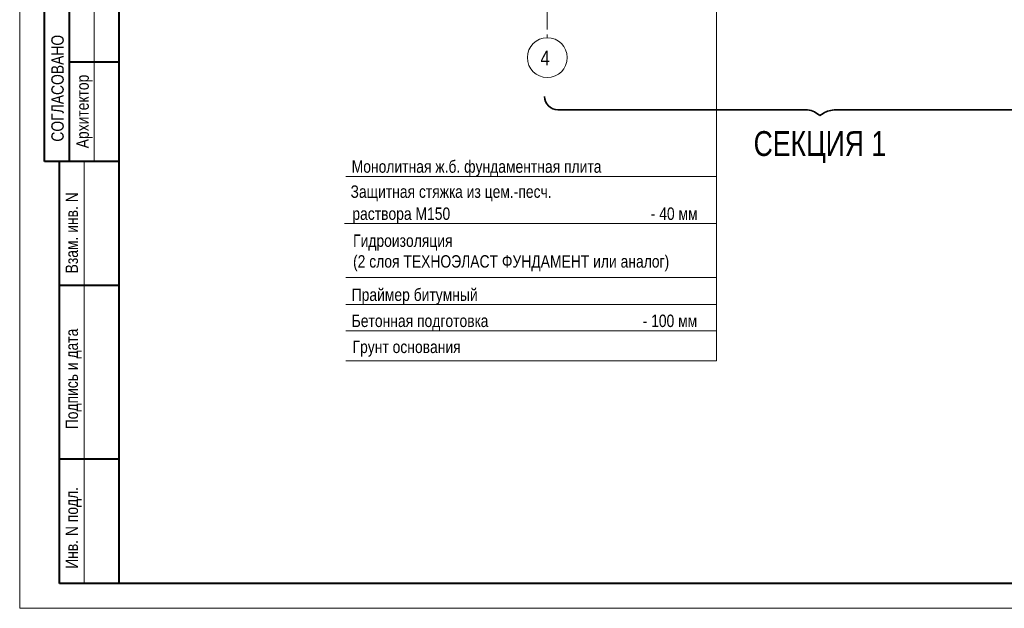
# Model space of a CAD drawing. Header units: millimetres. Extents: x -3919 to 82452, y -32191 to 86609.
# Tile 1 of 12: x -3919 to 35713, y -32191 to -8487. Entities that reach past the tile are written whole.
import ezdxf

# ---------------------------------------------------------------- set-up
doc = ezdxf.new("R2010")
doc.units = ezdxf.units.MM
doc.linetypes.add('CENTER', pattern=[2, 1.25, -0.25, 0.25, -0.25])
for name, color, linetype, lineweight in [('Оси', 7, 'CENTER', 15), ('Разрез реновация_Рабочий лист (1)_2_S - общая площадь_Ном._пера__1', 7, 'Continuous', 0), ('СК-200-Р(амка)', 7, 'Continuous', 40), ('СК-210-Р-РАМКА ЛИНИИ ТОНКИЕ', 7, 'Continuous', 15), ('СК-220-Р-РАМКА ТЕКСТ', 7, 'Continuous', 15), ('СК-400-Т(екст)', 7, 'Continuous', 20)]:
    doc.layers.add(name, color=color, linetype=linetype, lineweight=lineweight)
doc.styles.add('RUSS', font='arial.ttf', dxfattribs={"width": 0.8})
doc.styles.get("Standard").update_dxf_attribs({"font": 'arial.ttf'})

msp = doc.modelspace()

# ---------------------------------------------------------------- linework, layer by layer
at = {"layer": 'Оси', "color": 2, "ltscale": 800}
msp.add_line((17318.2, -7881.8), (17318.2, -9215.1), dxfattribs=at)
at = {"layer": 'Оси', "linetype": 'Continuous'}
msp.add_circle((17318.2, -10015.1), 800, dxfattribs=at)
at = {"layer": 'Разрез реновация_Рабочий лист (1)_2_S - общая площадь_Ном._пера__1', "color": 7, "linetype": 'Continuous', "lineweight": 35, "flags": 128}
for points in [[(17204.1, -11581.7, 0.4142136), (17742.2, -12119.7), (27784.9, -12119.7, -0.1418046), (28072.3, -12202.9), (28289.2, -12339.9)], [(28289.2, -12339.9), (28420.9, -12260.5, -0.1365629), (28926.7, -12119.7), (38836.2, -12119.7, 0.4142136), (39374.3, -11581.7)]]:
    msp.add_lwpolyline(points, format="xyb", dxfattribs=at)
at = {"layer": 'СК-200-Р(амка)'}
for p, q in [((80.7, -31191.4), (80.7, 85608.6)), ((-2919.3, -14191.4), (-2919.3, 11808.6)), ((-1919.3, -14191.4), (-1919.3, 11808.6)), ((80.7, -10191.4), (-1919.3, -10191.4)), ((80.7, -14191.4), (-2919.3, -14191.4)), ((-2319.3, -31191.4), (-2319.3, -14191.4)), ((80.7, -19191.4), (-2319.3, -19191.4)), ((80.7, -26191.4), (-2319.3, -26191.4)), ((79080.7, -31191.4), (80.7, -31191.4))]:
    msp.add_line(p, q, dxfattribs=at)
at = {"layer": 'СК-210-Р-РАМКА ЛИНИИ ТОНКИЕ'}
for p, q in [((-3919.3, -32191.4), (-3919.3, 86608.6)), ((-919.3, -14191.4), (-919.3, 11808.6)), ((-1319.3, -31191.4), (-1319.3, -14191.4)), ((-3919.3, -32191.4), (80080.7, -32191.4))]:
    msp.add_line(p, q, dxfattribs=at)
at = {"layer": 'СК-210-Р-РАМКА ЛИНИИ ТОНКИЕ', "lineweight": 40, "ltscale": 2}
msp.add_line((80.7, -31191.4), (-2319.3, -31191.4), dxfattribs=at)
at = {"layer": 'СК-400-Т(екст)', "color": 7}
for p, q in [((24128.2, -22224), (24128.2, 4261.6)), ((9202.9, -14798.6), (24128.2, -14798.6)), ((9156.4, -16697.4), (24128.2, -16697.4)), ((9202.9, -21012), (24128.2, -21012)), ((9202.9, -21012), (24128.2, -21012)), ((9202.9, -22224), (24128.2, -22224))]:
    msp.add_line(p, q, dxfattribs=at)
at = {"layer": 'СК-400-Т(екст)', "color": 7, "extrusion": (-3.89133e-14, 1, 0)}
for elevation in [-18872.4, -19959.9]:
    msp.add_lwpolyline([(-24128.2, 0), (-9202.9, 0)], dxfattribs=dict(at, elevation=elevation))

# ---------------------------------------------------------------- texts
at = {"layer": 'Оси', "style": 'RUSS', "width": 0.8}
msp.add_text('4', height=600, dxfattribs=at).set_placement((17042.3, -10328.5))
at = {"layer": 'СК-200-Р(амка)', "width": 0.8}
for s, p in [('СОГЛАСОВАНО', (-2146.7, -13399.1)), ('Взам. инв. N', (-1574.1, -18703.2)), ('Подпись и дата', (-1574.1, -24980.1)), ('Инв. N подл.', (-1574.1, -30599.7))]:
    msp.add_text(s, height=500, rotation=90, dxfattribs=at).set_placement(p)
at = {"layer": 'СК-220-Р-РАМКА ТЕКСТ', "width": 0.8}
msp.add_text('Архитектор', height=500, rotation=90, dxfattribs=at).set_placement((-1136.7, -13666.4))
at = {"layer": 'СК-400-Т(екст)', "color": 7, "width": 0.8}
for s, p in [('Монолитная ж.б. фундаментная плита ', (9444.1, -14651.1)), ('Защитная стяжка из цем.-песч. ', (9397.6, -15661.4)), (' раствора М150                                                    - 40 мм', (9315.4, -16549.9)), ('Праймер битумный  ', (9444.1, -19812.4)), ('Бетонная подготовка                                        - 100 мм', (9444.1, -20864.5)), ('Грунт основания', (9478.7, -21912.8))]:
    msp.add_text(s, height=500, dxfattribs=at).set_placement(p)
at = {"layer": 'СК-400-Т(екст)', "color": 7, "insert": (28289.2, -14264.6), "char_height": 1000, "attachment_point": 8, "style": 'RUSS'}
msp.add_mtext('\\A1;\\pxqc;{\\fCentury Gothic|b0|i0|c204|p34;СЕКЦИЯ \\fCentury Gothic|b0|i0|c0|p34;1}', dxfattribs=at)
at = {"layer": 'СК-400-Т(екст)', "color": 7, "lineweight": 30, "insert": (9499, -17137.4), "char_height": 500, "attachment_point": 1}
msp.add_mtext('{\\W0.8;Гидроизоляция  \\P(2 слоя ТЕХНОЭЛАСТ ФУНДАМЕНТ или аналог)}', dxfattribs=at)

doc.saveas('drawing.dxf')
